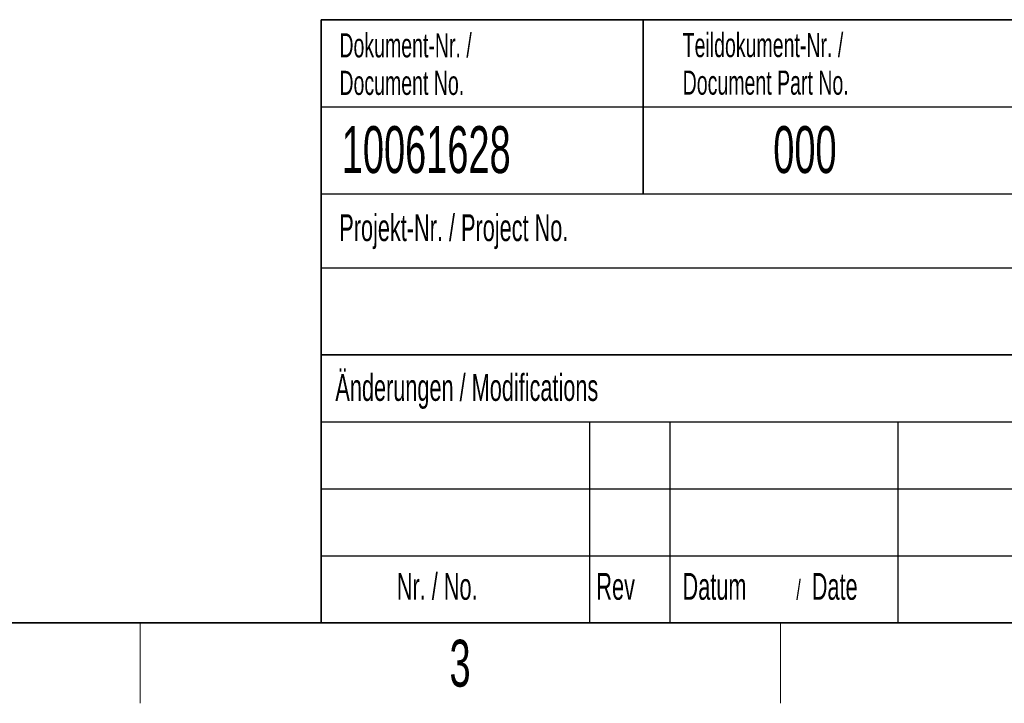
# Paper-space layout 'Blatt2' of a CAD drawing. Header units: millimetres. Extents: x 5 to 418, y 2 to 292.
# Tile 2 of 67: x 113 to 186, y 6 to 57. Entities that reach past the tile are written whole.
import ezdxf

# ---------------------------------------------------------------- set-up
doc = ezdxf.new("R2010")
doc.units = ezdxf.units.MM
doc.layers.add('SLD-0', color=7, linetype='Continuous')
doc.styles.add('SLDTEXTSTYLE1', font='TXT', dxfattribs={"width": 0.605})

# ---------------------------------------------------------------- blocks, each defined once
blk = doc.blocks.new('SW_NOTE_0_23')
at = {"layer": 'SLD-0', "color": 0, "attachment_point": 1, "style": 'SLDTEXTSTYLE1'}
for s, insert, char_height in [('Datum', (0, 2.578), 2), ('Date', (9.639, 2.578), 2), ('/', (8.483, 2.078), 1.5)]:
    blk.add_mtext(s, dxfattribs=dict(at, insert=insert, char_height=char_height))
blk = doc.blocks.new('SW_NOTE_0_25')
at = {"layer": 'SLD-0', "color": 0, "char_height": 1.8, "attachment_point": 1, "style": 'SLDTEXTSTYLE1'}
for s, insert in [('Teildokument-Nr. /', (0, 2.32)), ('Document Part No.', (0, -0.48))]:
    blk.add_mtext(s, dxfattribs=dict(at, insert=insert))
blk = doc.blocks.new('SW_NOTE_0_26')
at = {"layer": 'SLD-0', "color": 0, "char_height": 1.8, "attachment_point": 1, "style": 'SLDTEXTSTYLE1'}
for s, insert in [('Dokument-Nr. /', (0, 2.32)), ('Document No.', (0, -0.48))]:
    blk.add_mtext(s, dxfattribs=dict(at, insert=insert))

psp = doc.layouts.new('Blatt2')

# ---------------------------------------------------------------- linework, layer by layer
at = {"layer": 'SLD-0', "lineweight": 35}
for p, q in [((135, 57), (408, 57)), ((135, 57), (135, 12)), ((159, 57), (159, 44)), ((135, 32), (202.5, 32)), ((26, 12), (408, 12)), ((135, 12), (408, 12))]:
    psp.add_line(p, q, dxfattribs=at)
at = {"layer": 'SLD-0'}
for p, q in [((135, 50.5), (202.5, 50.5)), ((135, 38.5), (202.5, 38.5)), ((135, 27), (202.5, 27)), ((155, 27), (155, 12)), ((161, 27), (161, 12)), ((178, 27), (178, 12)), ((135, 22), (202.5, 22)), ((135, 17), (202.5, 17))]:
    psp.add_line(p, q, dxfattribs=at)
at = {"layer": 'SLD-0', "lineweight": 25}
psp.add_line((135, 44), (202.5, 44), dxfattribs=at)
at = {"layer": 'SLD-0', "lineweight": 18}
for p, q in [((121.5, 6), (121.5, 12)), ((169.25, 6), (169.25, 12))]:
    psp.add_line(p, q, dxfattribs=at)

# ---------------------------------------------------------------- block references
at = {"layer": 'SLD-0'}
for name, p in [('SW_NOTE_0_26', (136.354, 53.669)), ('SW_NOTE_0_25', (161.955, 53.687)), ('SW_NOTE_0_23', (161.946, 13.146))]:
    psp.add_blockref(name, p, dxfattribs=at)

# ---------------------------------------------------------------- texts
at = {"layer": 'SLD-0', "style": 'SLDTEXTSTYLE1'}
for s, insert, char_height, attachment_point in [('10061628', (136.53, 49.058), 3.5, 1), ('000', (168.711, 49.058), 3.5, 1), ('Projekt-Nr. / Project No.', (136.345, 42.483), 2, 1), ('Änderungen / Modifications', (136.053, 30.562), 2, 1), ('Nr. / No.', (140.636, 15.724), 2, 1), ('Rev', (155.518, 15.724), 2, 1), ('3', (145.353, 10.743), 3.5, 2)]:
    psp.add_mtext(s, dxfattribs=dict(at, insert=insert, char_height=char_height, attachment_point=attachment_point))

doc.saveas('drawing.dxf')
